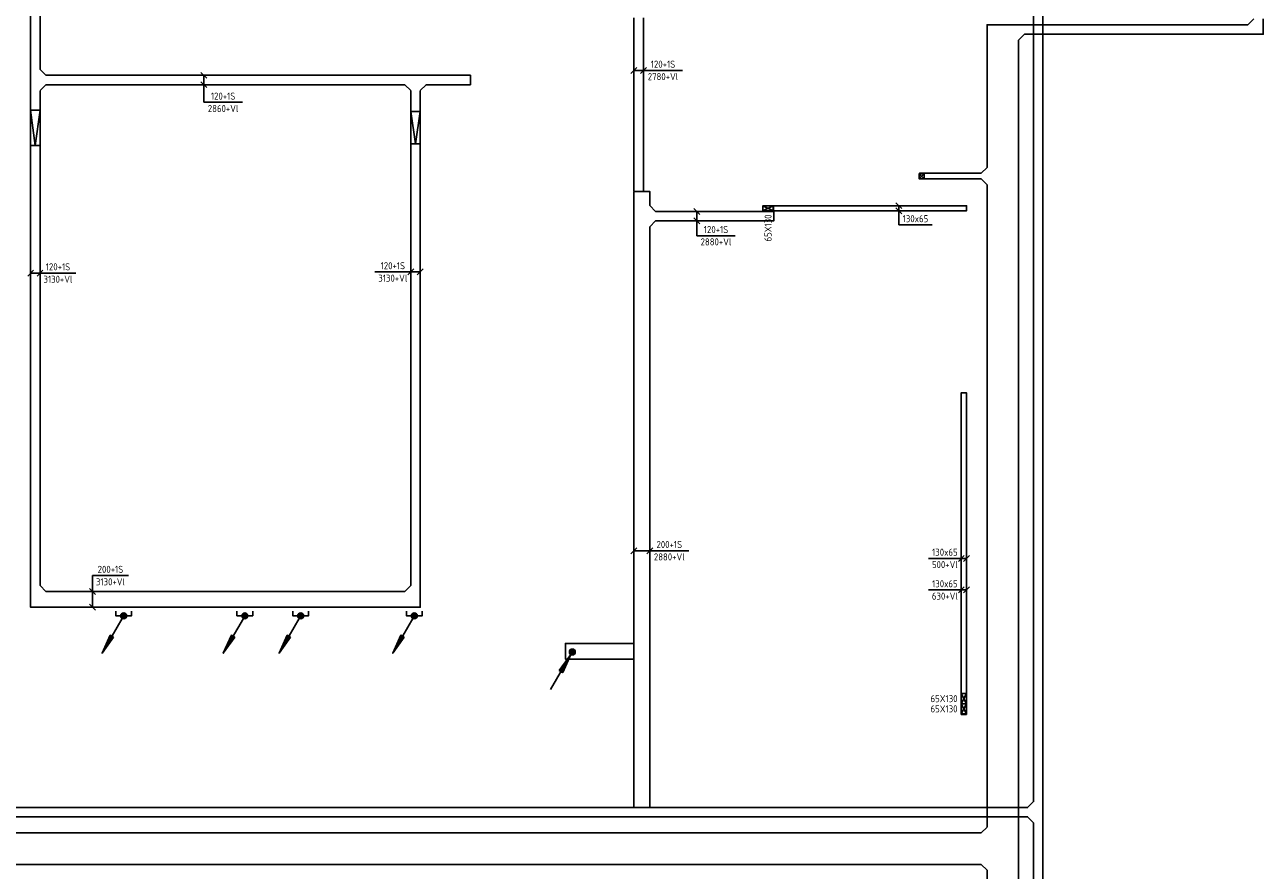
# Model space of a CAD drawing. Header units: millimetres. Extents: x 85770 to 139927, y 137714 to 175725.
# Tile 8 of 12: x 106154 to 121895, y 145681 to 156436. Entities that reach past the tile are written whole.
import ezdxf
from ezdxf.enums import TextEntityAlignment as Align

# ---------------------------------------------------------------- set-up
doc = ezdxf.new("R2010")
doc.units = ezdxf.units.MM
doc.header["$LTSCALE"] = 50
doc.linetypes.add('B-SL0', pattern=[100000000.0, 0, -100000000.0])
doc.layers.get('0').update_dxf_attribs({"linetype": 'CONTINUOUS'})
for name, color, linetype in [('0B_ATTRI_ATTRIB', 2, 'CONTINUOUS'), ('EB61303-_ATTRIB', 2, 'CONTINUOUS'), ('EL61301-_KABELGOOT', 3, 'CONTINUOUS'), ('EL61303-_WANDGOOT', 3, 'CONTINUOUS'), ('EM61301-_BEMATING', 1, 'CONTINUOUS'), ('EM61303-_BEMATING', 1, 'CONTINUOUS'), ('ZUILEN', 3, 'CONTINUOUS')]:
    doc.layers.add(name, color=color, linetype=linetype)
doc.styles.add('1_8', font='iso', dxfattribs={"width": 0.7, "height": 1.8})
doc.styles.add('3_5', font='ISO.shx', dxfattribs={"height": 3.5})
doc.styles.add('NORATT', font='isocp.shx')
doc.styles.add('NORDIM', font='isocp.shx')
doc.styles.get("Standard").update_dxf_attribs({"font": 'SIMPLEX'})

# ---------------------------------------------------------------- blocks, each defined once
blk = doc.blocks.new('KG2CC3')
at = {"color": 0, "linetype": 'B-SL0'}
for p, q in [((60, 135), (-60, 135)), ((135, -60), (135, 60))]:
    blk.add_line(p, q, dxfattribs=at)
at = {"color": 0, "linetype": 'ByBlock'}
for points in [[(135, -60), (-60, -60), (-60, -60), (-60, 135)], [(60, 135), (60, 135), (135, 60), (135, 60)]]:
    blk.add_lwpolyline(points, dxfattribs=at)
at = {"color": 0, "flags": 3}
blk.add_attdef('HULPSTUK', (0, 0, 2700), '', height=1, rotation=270, dxfattribs=at)
blk = doc.blocks.new('EH100005')
at = {"color": 0}
blk.add_lwpolyline([(-1, -0.5), (0, -0.5), (0, 0.5), (-1, 0.5)], dxfattribs=at)
at = {"color": 0, "style": 'NORATT', "flags": 9}
blk.add_attdef('HULPSTUK', text='', height=0.5, dxfattribs=at).set_placement((0, 0), align=Align.MIDDLE)
blk = doc.blocks.new('EH100000')
at = {"color": 0, "linetype": 'ByBlock'}
for p, q in [((1, 0.5), (0, 0.5)), ((1, 0.5, 1), (0, 0.5, 1)), ((0, -0.5, 1), (1, -0.5, 1)), ((1, -0.5), (0, -0.5))]:
    blk.add_line(p, q, dxfattribs=at)
at = {"color": 0, "linetype": 'ByBlock', "invisible_edges": 15}
for points in [[(1, -0.5), (0, -0.5), (0, 0.5), (1, 0.5)], [(0, 0.5), (1, 0.5), (1, 0.5, 1), (0, 0.5, 1)], [(0, -0.5, 1), (1, -0.5, 1), (1, -0.5), (0, -0.5)]]:
    blk.add_3dface(points, dxfattribs=at)
at = {"color": 0, "style": 'NORATT'}
for tag, flags in [('M_CODE', 8), ('MERK', 9)]:
    blk.add_attdef(tag, text='', height=1.8, rotation=180, dxfattribs=dict(at, flags=flags)).set_placement((0.5, 0), align=Align.MIDDLE_CENTER)
for tag, flags in [('FUNCTIE', 8), ('SCHOT', 9)]:
    blk.add_attdef(tag, text='', height=1.8, dxfattribs=dict(at, flags=flags)).set_placement((0.5, 0), align=Align.MIDDLE_CENTER)
blk = doc.blocks.new('KG3IBI')
at = {"color": 0, "linetype": 'B-SL0'}
for p, q in [((-110, 200), (-110, -200)), ((110, -200), (110, 200)), ((-35, -275), (35, -275))]:
    blk.add_line(p, q, dxfattribs=at)
at = {"color": 0, "linetype": 'ByBlock'}
for points in [[(-110, 200), (0, 200), (0, 200), (110, 200)], [(-35, -275), (-35, -275), (-110, -200), (-110, -200)], [(110, -200), (110, -200), (35, -275), (35, -275)]]:
    blk.add_lwpolyline(points, dxfattribs=at)
at = {"color": 0, "flags": 3}
blk.add_attdef('HULPSTUK', (0, 0), '', height=1, rotation=90, dxfattribs=at)
blk = doc.blocks.new('KG2IC1')
at = {"color": 0, "linetype": 'B-SL0'}
for p, q in [((60, 275), (-60, 275)), ((135, -200), (135, 200))]:
    blk.add_line(p, q, dxfattribs=at)
at = {"color": 0, "linetype": 'ByBlock'}
for points in [[(135, -200), (-60, -200), (-60, -200), (-60, 275)], [(60, 275), (60, 275), (135, 200), (135, 200)]]:
    blk.add_lwpolyline(points, dxfattribs=at)
at = {"color": 0, "flags": 3}
blk.add_attdef('HULPSTUK', (0, 0), '', height=1, rotation=90, dxfattribs=at)
blk = doc.blocks.new('KG3CCC')
at = {"color": 0, "linetype": 'B-SL0'}
for p, q in [((-135, 60), (-135, -60)), ((135, -60), (135, 60)), ((-60, -135), (60, -135))]:
    blk.add_line(p, q, dxfattribs=at)
at = {"color": 0, "linetype": 'ByBlock'}
for points in [[(-135, 60), (0, 60), (0, 60), (135, 60)], [(-60, -135), (-60, -135), (-135, -60), (-135, -60)], [(135, -60), (135, -60), (60, -135), (60, -135)]]:
    blk.add_lwpolyline(points, dxfattribs=at)
at = {"color": 0, "flags": 3}
blk.add_attdef('HULPSTUK', (0, 0), '', height=1, rotation=90, dxfattribs=at)
blk = doc.blocks.new('KG3III')
at = {"color": 0, "linetype": 'B-SL0'}
for p, q in [((-275, 200), (-275, -200)), ((275, -200), (275, 200)), ((-200, -275), (200, -275))]:
    blk.add_line(p, q, dxfattribs=at)
at = {"color": 0, "linetype": 'ByBlock'}
for points in [[(-275, 200), (0, 200), (0, 200), (275, 200)], [(-200, -275), (-200, -275), (-275, -200), (-275, -200)], [(275, -200), (275, -200), (200, -275), (200, -275)]]:
    blk.add_lwpolyline(points, dxfattribs=at)
at = {"color": 0, "flags": 3}
blk.add_attdef('HULPSTUK', (0, 0), '', height=1, rotation=90, dxfattribs=at)
blk = doc.blocks.new('ZUIL')
at = {"layer": 'ZUILEN'}
for p, q in [((125, 0), (0, -130)), ((125, -130), (0, 0))]:
    blk.add_line(p, q, dxfattribs=at)
blk.add_lwpolyline([(0, 0), (125, 0), (125, -130), (0, -130)], close=True, dxfattribs=at)
at = {"style": '1_8', "flags": 8}
blk.add_attdef('M_CODE', text='', height=1.8, dxfattribs=at).set_placement((0, 0), align=Align.MIDDLE_CENTER)
blk = doc.blocks.new('*U95')
for p, q in [((211, 0), (211, 427)), ((-70, -38), (5, 38)), ((-32, 0), (211, 0)), ((-5, -38), (70, 38)), ((211, 0), (211, 0))]:
    blk.add_line(p, q)
at = {"color": 1, "style": 'NORDIM'}
blk.add_text('130x65', height=90, rotation=90, dxfattribs=at).set_placement((133, 213), align=Align.MIDDLE)
blk = doc.blocks.new('EH100002')
at = {"color": 0}
for p, q in [((0.5, 0.5, 1), (-0.5, -0.5, 1)), ((-0.5, 0.5, 1), (0.5, -0.5, 1))]:
    blk.add_line(p, q, dxfattribs=at)
blk.add_lwpolyline([(-0.5, -0.5), (0.5, -0.5), (0.5, 0.5), (-0.5, 0.5)], close=True, dxfattribs=at)
at = {"color": 0, "style": 'NORATT'}
for tag, flags, p in [('HULPSTUK', 9, (0, 0)), ('FUNCTIE', 9, (0, -0.08, 1)), ('SCHOT', 9, (0, -0.04, 1)), ('CODE', 8, (0, -2, 1))]:
    blk.add_attdef(tag, text='', height=0.01, dxfattribs=dict(at, flags=flags)).set_placement(p, align=Align.MIDDLE_CENTER)
blk = doc.blocks.new('*U96')
for p, q in [((-98, -38), (-22, 38)), ((-60, 0), (60, 0)), ((22, -38), (98, 38)), ((60, 0), (60, 0)), ((60, 0), (557, 0))]:
    blk.add_line(p, q)
at = {"color": 1, "style": 'NORDIM'}
for s, p in [('120+1S', (309, 79)), ('2780+Vl', (309, -79))]:
    blk.add_text(s, height=90, dxfattribs=at).set_placement(p, align=Align.MIDDLE)
blk = doc.blocks.new('*U97')
for p, q in [((-138, -38), (-62, 38)), ((-100, 0), (100, 0)), ((62, -38), (138, 38)), ((100, 0), (100, 0)), ((100, 0), (597, 0))]:
    blk.add_line(p, q)
at = {"color": 1, "style": 'NORDIM'}
for s, p in [('200+1S', (349, 79)), ('2880+Vl', (349, -79))]:
    blk.add_text(s, height=90, dxfattribs=at).set_placement(p, align=Align.MIDDLE)
blk = doc.blocks.new('EH113-120-120-120-000-060')
at = {"color": 0, "linetype": 'ByBlock'}
for points in [[(-135, 60), (0, 60), (0, 60), (135, 60)], [(-60, -135), (-60, -135), (-135, -60), (-135, -60)], [(135, -60), (135, -60), (60, -135), (60, -135)]]:
    blk.add_lwpolyline(points, dxfattribs=at)
at = {"invisible_edges": 15}
for points in [[(-135, 60), (-135, -60), (-135, -60), (0, 60)], [(-135, -60), (0, 60), (0, 60), (-60, -135)], [(60, -135), (-60, -135), (0, 60), (135, -60)], [(0, 60), (135, -60), (135, -60), (135, 60)], [(-60, -135), (60, -135), (60, -135), (-60, -135)]]:
    blk.add_3dface(points, dxfattribs=at)
at = {"color": 0, "style": 'NORATT', "flags": 1}
blk.add_attdef('HULPSTUK', (0, 0, 2560), '', height=1, rotation=360, dxfattribs=at)
blk = doc.blocks.new('EH100001')
at = {"linetype": 'ByBlock'}
for p, q in [((1, 0.5, 1), (0, 0.5, 1)), ((0, -0.5, 1), (1, -0.5, 1))]:
    blk.add_line(p, q, dxfattribs=at)
blk.add_lwpolyline([(0, -0.5), (1, 0), (0, 0.5)], dxfattribs=at)
blk.add_lwpolyline([(1, -0.5), (0, -0.5), (0, 0.5), (1, 0.5)], close=True, dxfattribs=at)
at = {"linetype": 'ByBlock', "invisible_edges": 15}
for points in [[(1, -0.5), (0, -0.5), (0, 0.5), (1, 0.5)], [(0, 0.5), (1, 0.5), (1, 0.5, 1), (0, 0.5, 1)], [(0, -0.5, 1), (1, -0.5, 1), (1, -0.5), (0, -0.5)]]:
    blk.add_3dface(points, dxfattribs=at)
at = {"color": 7, "style": 'NORATT', "flags": 9}
blk.add_attdef('HULPSTUK', text='', height=1.8, dxfattribs=at).set_placement((0.5, 0), align=Align.MIDDLE_CENTER)
at = {"style": 'NORATT'}
for tag, flags in [('FUNCTIE', 8), ('M_CODE', 8), ('SCHOT', 9)]:
    blk.add_attdef(tag, text='', height=1.8, dxfattribs=dict(at, flags=flags)).set_placement((0.5, 0), align=Align.MIDDLE_CENTER)
blk = doc.blocks.new('*U100')
for p, q in [((-97, -38), (-22, 38)), ((-60, 0), (60, 0)), ((22, -38), (97, 38)), ((60, 0), (60, 0)), ((60, 0), (516, 0))]:
    blk.add_line(p, q)
at = {"color": 1, "style": 'NORDIM'}
for s, p in [('120+1S', (288, 79)), ('3130+Vl', (288, -79))]:
    blk.add_text(s, height=90, dxfattribs=at).set_placement(p, align=Align.MIDDLE)
blk = doc.blocks.new('*U101')
for p, q in [((-98, -38), (-22, 38)), ((-60, 0), (60, 0)), ((22, -38), (98, 38)), ((60, 0), (60, 0)), ((60, 0), (516, 0))]:
    blk.add_line(p, q)
at = {"color": 1, "style": 'NORDIM'}
for s, p in [('3130+Vl', (288, 79)), ('120+1S', (288, -79))]:
    blk.add_text(s, height=90, rotation=180, dxfattribs=at).set_placement(p, align=Align.MIDDLE)
blk = doc.blocks.new('*U102')
for p, q in [((284, 0), (284, 489)), ((-97, -38), (-22, 38)), ((-60, 0), (284, 0)), ((22, -38), (97, 38)), ((284, 0), (284, 0))]:
    blk.add_line(p, q)
at = {"color": 1, "style": 'NORDIM'}
for s, p in [('120+1S', (205, 244)), ('2860+Vl', (363, 244))]:
    blk.add_text(s, height=90, rotation=90, dxfattribs=at).set_placement(p, align=Align.MIDDLE)
blk = doc.blocks.new('*U103')
for p, q in [((-70, -38), (5, 38)), ((-32, 0), (32, 0)), ((-5, -38), (70, 38)), ((32, 0), (32, 0)), ((32, 0), (450, 0))]:
    blk.add_line(p, q)
at = {"color": 1, "style": 'NORDIM'}
for s, p in [('630+Vl', (241, 79)), ('130x65', (241, -79))]:
    blk.add_text(s, height=90, rotation=180, dxfattribs=at).set_placement(p, align=Align.MIDDLE)
blk = doc.blocks.new('*U104')
for p, q in [((-70, -38), (5, 38)), ((-32, 0), (32, 0)), ((-5, -38), (70, 38)), ((32, 0), (32, 0)), ((32, 0), (450, 0))]:
    blk.add_line(p, q)
at = {"color": 1, "style": 'NORDIM'}
for s, p in [('500+Vl', (241, 79)), ('130x65', (241, -79))]:
    blk.add_text(s, height=90, rotation=180, dxfattribs=at).set_placement(p, align=Align.MIDDLE)
blk = doc.blocks.new('EH113-200-120-200-000-060')
at = {"color": 0, "linetype": 'ByBlock'}
for points in [[(-135, 100), (0, 100), (0, 100), (135, 100)], [(-60, -175), (-60, -175), (-135, -100), (-135, -100)], [(135, -100), (135, -100), (60, -175), (60, -175)]]:
    blk.add_lwpolyline(points, dxfattribs=at)
at = {"invisible_edges": 15}
for points in [[(-135, 100), (-135, -100), (-135, -100), (0, 100)], [(-135, -100), (0, 100), (0, 100), (-60, -175)], [(60, -175), (-60, -175), (0, 100), (135, -100)], [(0, 100), (135, -100), (135, -100), (135, 100)], [(-60, -175), (60, -175), (60, -175), (-60, -175)]]:
    blk.add_3dface(points, dxfattribs=at)
at = {"color": 0, "style": 'NORATT', "flags": 1}
blk.add_attdef('HULPSTUK', (0, 0, 2880), '', height=1, rotation=270, dxfattribs=at)
blk = doc.blocks.new('*U105')
for p, q in [((248, 0), (248, 489)), ((-98, -38), (-22, 38)), ((-60, 0), (248, 0)), ((22, -38), (98, 38)), ((248, 0), (248, 0))]:
    blk.add_line(p, q)
at = {"color": 1, "style": 'NORDIM'}
for s, p in [('120+1S', (169, 244)), ('2880+Vl', (326, 244))]:
    blk.add_text(s, height=90, rotation=90, dxfattribs=at).set_placement(p, align=Align.MIDDLE)
blk = doc.blocks.new('*U106')
for p, q in [((-138, -38), (-62, 38)), ((-100, 0), (303, 0)), ((62, -38), (138, 38)), ((303, 0), (303, 0)), ((303, 0), (303, -456))]:
    blk.add_line(p, q)
at = {"color": 1, "style": 'NORDIM'}
for s, p in [('3130+Vl', (224, -228)), ('200+1S', (382, -228))]:
    blk.add_text(s, height=90, rotation=270, dxfattribs=at).set_placement(p, align=Align.MIDDLE)
blk = doc.blocks.new('EH112-200-120-000-000-060')
at = {"color": 0, "linetype": 'ByBlock'}
for points in [[(-60, -175), (-60, 100), (-60, 100), (135, 100)], [(135, -100), (135, -100), (60, -175), (60, -175)]]:
    blk.add_lwpolyline(points, dxfattribs=at)
at = {"invisible_edges": 15}
for points in [[(60, -175), (-60, -175), (-60, 100), (60, -175)], [(-60, 100), (60, -175), (135, -100), (-60, 100)], [(135, -100), (-60, 100), (135, 100), (135, -100)]]:
    blk.add_3dface(points, dxfattribs=at)
at = {"color": 0, "style": 'NORATT', "flags": 1}
blk.add_attdef('HULPSTUK', (0, 0, 3130), '', height=1, rotation=180, dxfattribs=at)
blk = doc.blocks.new('ES111251')
at = {"color": 0}
for p, q in [((0.73, 0.15), (-0.73, 0.15)), ((0.6, 0.45), (-0.6, 0.45)), ((-5.5, -9.53), (-0.38, -0.65)), ((0.73, -0.15), (-0.73, -0.15)), ((0.6, -0.45), (-0.6, -0.45))]:
    blk.add_line(p, q, dxfattribs=at)
for points in [[(-3.31, -4.73), (-0.38, -0.65), (-2.44, -5.23)], [(-2.66, -5.1), (-1.25, -2.17), (-3.09, -4.85)]]:
    blk.add_lwpolyline(points, close=True, dxfattribs=at)
blk.add_circle((0, 0), 0.75, dxfattribs=at)
blk = doc.blocks.new('ES111202')
at = {"color": 0}
for p, q in [((-0.73, 0.15), (0.73, 0.15)), ((-0.6, 0.45), (0.6, 0.45)), ((-0.38, -0.65), (-5.5, -9.53)), ((-0.73, -0.15), (0.73, -0.15)), ((-0.6, -0.45), (0.6, -0.45))]:
    blk.add_line(p, q, dxfattribs=at)
for points in [[(-2.57, -5.45), (-5.5, -9.53), (-3.43, -4.95)], [(-3.22, -5.07), (-4.62, -8.01), (-2.78, -5.32)]]:
    blk.add_lwpolyline(points, close=True, dxfattribs=at)
blk.add_circle((0, 0), 0.75, dxfattribs=at)
for tag, height, style, flags, p in [('GROEPI', 1.8, '1_8', 9, (0, 9.5)), ('CODE', 3.5, '3_5', 8, (0, 4.5)), ('GROEP', 1.8, '1_8', 8, (0, 7.5)), ('M_CODE', 1.8, '1_8', 9, (0, 0)), ('KAST', 1.8, '1_8', 9, (0, -3.5)), ('VERMOGEN', 1.8, '1_8', 9, (0, -5.5)), ('VERMOGENI', 1.8, '1_8', 9, (0, -9.5)), ('DOEL', 1.8, '1_8', 9, (0, -7.5)), ('DOELI', 1.8, '1_8', 9, (0, -11.5))]:
    blk.add_attdef(tag, text='', height=height, dxfattribs=dict(style=style, flags=flags)).set_placement(p, align=Align.MIDDLE_CENTER)
blk = doc.blocks.new('EH112-120-200-000-000-060')
at = {"color": 0, "linetype": 'ByBlock'}
for points in [[(-100, -135), (-100, 60), (-100, 60), (175, 60)], [(175, -60), (175, -60), (100, -135), (100, -135)]]:
    blk.add_lwpolyline(points, dxfattribs=at)
at = {"invisible_edges": 15}
for points in [[(100, -135), (-100, -135), (-100, 60), (100, -135)], [(-100, 60), (100, -135), (175, -60), (-100, 60)], [(175, -60), (-100, 60), (175, 60), (175, -60)]]:
    blk.add_3dface(points, dxfattribs=at)
at = {"color": 0, "style": 'NORATT', "flags": 1}
blk.add_attdef('HULPSTUK', (0, 0, 3130), '', height=1, rotation=270, dxfattribs=at)

msp = doc.modelspace()

# ---------------------------------------------------------------- block references
at = {"layer": '0B_ATTRI_ATTRIB', "xscale": 0.5, "yscale": 0.5, "zscale": 0.5}
msp.add_blockref('ZUIL', (117524, 154540), dxfattribs=at)
at = {"layer": 'EL61301-_KABELGOOT', "zscale": 60}
for name, p, xscale, yscale, rotation in [('EH100000', (119036, 146554, 2700), 11292.37752719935, 119.9999999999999, 90), ('EH100000', (106288, 155868, 2860), 827.1943195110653, 119.9999999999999, 90), ('EH100000', (113957, 156524, 2780), 2201.181697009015, 120, 270), ('EH100000', (118585, 156240, 2700), 1619.370091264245, 400, 270), ('EH100000', (110985, 155733, 2860), 4562.242668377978, 119.9999999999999, 179.9999999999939), ('EH100000', (106288, 155351, 2860), 246, 120, 90), ('EH100000', (111120, 155333, 2860), 264, 120, 90), ('EH100000', (106288, 149302, 3130), 5599.112196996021, 119.9999999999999, 90), ('EH100000', (111120, 149302, 3130), 5620.123728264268, 120, 90), ('EH100005', (117525, 154511, 2700), 60, 70, 180), ('EH100000', (118310, 154511, 2700), 785.6463163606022, 70, 180), ('EH100000', (113997, 154135, 2880), 181.7883311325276, 200, 90), ('EH100005', (113997, 154316, 2880), 60, 200, 90), ('EH100000', (118585, 150946, 2700), 3454.565099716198, 400, 90), ('EH100000', (113997, 146479, 2880), 7386.150488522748, 200, 90), ('EH100000', (118585, 150948, 2700), 4716.021128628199, 400, 270), ('EH100005', (107411, 148918, 2880), 60, 200, 270), ('EH100005', (108951, 148918, 2880), 60, 200, 270), ('EH100005', (109661, 148918, 2880), 60, 200, 270), ('EH100005', (111105, 148918, 2880), 60, 200, 270), ('EH100005', (113025, 148467, 2880), 60, 200, 180), ('EH100000', (119036, 145566, 2700), 717.3727284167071, 119.9999999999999, 90), ('EH100000', (118585, 145157, 2700), 524.8044340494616, 400, 90)]:
    msp.add_blockref(name, p, dxfattribs=dict(at, xscale=xscale, yscale=yscale, rotation=rotation))
at = {"layer": 'EL61301-_KABELGOOT'}
for name, p, rotation in [('KG2CC3', (121835, 156375, 2700), 90), ('KG2IC1', (118585, 156375, 2700), 270), ('KG3CCC', (106288, 155733, 2860), 90), ('KG3IBI', (118585, 154511, 2700), 270), ('EH113-200-120-200-000-060', (113997, 154000, 2880), 90), ('EH112-120-200-000-000-060', (106288, 149127, 3130), 90), ('EH112-200-120-000-000-060', (111120, 149127, 3130), 180), ('KG3CCC', (119036, 146419, 2700), 270), ('KG3III', (118585, 145956, 2700), 270)]:
    msp.add_blockref(name, p, dxfattribs=dict(at, rotation=rotation))
for name, p, xscale, yscale, zscale in [('EH100000', (118860, 156375, 2700), 2840.097255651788, 119.9999999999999, 60), ('EH100000', (111255, 155733, 2860), 563.4581242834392, 119.9999999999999, 60), ('EH100005', (111819, 155733, 2860), 60, 119.9999999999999, 60), ('EH100000', (114172, 154000, 2880), 1501.173217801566, 120, 60), ('EH100005', (115673, 154000, 2880), 60, 120, 60), ('EH100000', (106423, 149127, 3130), 4562.242668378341, 200, 60), ('ES111202', (107411, 148918, 2880), 50, 50, 50), ('ES111202', (108951, 148918, 2880), 50, 50, 50), ('ES111202', (109661, 148918, 2880), 50, 50, 50), ('ES111202', (111105, 148918, 2880), 50, 50, 50), ('ES111251', (113113, 148457, 2880), 50, 50, 50), ('EH100000', (113025, 148467, 2880), 872.1601155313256, 200, 60), ('EH100000', (92262, 146419, 2700), 26639.4848526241, 119.9999999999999, 60), ('EH100000', (103533, 145956, 2700), 14777.29179454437, 400, 60)]:
    msp.add_blockref(name, p, dxfattribs=dict(at, xscale=xscale, yscale=yscale, zscale=zscale))
msp.add_blockref('EH113-120-120-120-000-060', (111120, 155733, 2860), dxfattribs=at)
at = {"layer": 'EL61301-_KABELGOOT', "extrusion": (0, 0.51493, 0.857232), "xscale": 524.3433427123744, "yscale": 120, "zscale": 60.00000000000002, "rotation": 90}
msp.add_blockref('EH100001', (-106288, -131699, 82447), dxfattribs=at)
at = {"layer": 'EL61301-_KABELGOOT', "extrusion": (0, 0.549541, 0.835466), "xscale": 491.3187413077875, "yscale": 120.0000000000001, "zscale": 59.99999999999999, "rotation": 90}
msp.add_blockref('EH100001', (-111120, -128204, 87751), dxfattribs=at)
at = {"layer": 'EL61303-_WANDGOOT'}
ref = msp.add_blockref('EH100002', (115602, 154102), dxfattribs=dict(at, xscale=65, yscale=130, zscale=2550, rotation=90))
ref.add_attrib('CODE', '65X130', dxfattribs={"layer": 'EB61303-_ATTRIB', "color": 1, "height": 90, "rotation": 90, "style": 'NORATT', "flags": 8}).set_placement((115601, 153851, -2880), align=Align.MIDDLE_CENTER)
at = {"layer": 'EL61303-_WANDGOOT', "color": 3, "yscale": 65}
for name, p, xscale, zscale, rotation in [('EH100005', (115669, 154102), 200.7147810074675, 120, 180), ('EH100000', (118125, 154102), 2372.353053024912, 130, 180), ('EH100000', (118090, 151754), 4090.303649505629, 130, 270), ('EH100000', (118090, 151754), 4090.303649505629, 130, 270), ('EH100005', (118090, 147663), 120, 120, 270), ('EH100005', (118090, 147663), 120, 120, 270)]:
    msp.add_blockref(name, p, dxfattribs=dict(at, xscale=xscale, zscale=zscale, rotation=rotation))
at = {"layer": 'EL61303-_WANDGOOT', "xscale": 130, "yscale": 65, "zscale": 130}
msp.add_blockref('EH100005', (118125, 154102), dxfattribs=at)
at = {"layer": 'EL61303-_WANDGOOT', "xscale": 130, "yscale": 65, "zscale": 130, "rotation": 90}
msp.add_blockref('EH100005', (118090, 151754), dxfattribs=at)
msp.add_blockref('EH100005', (118090, 151754), dxfattribs=at)
at = {"layer": 'EL61303-_WANDGOOT'}
ref = msp.add_blockref('EH100002', (118090, 147864), dxfattribs=dict(at, xscale=65, yscale=130, zscale=2550))
ref.add_attrib('CODE', '65X130', dxfattribs={"layer": 'EB61303-_ATTRIB', "color": 1, "height": 90, "style": 'NORATT', "flags": 8}).set_placement((117838, 147864, -2880), align=Align.MIDDLE_CENTER)
ref = msp.add_blockref('EH100002', (118090, 147734), dxfattribs=dict(at, xscale=65, yscale=130, zscale=2550))
ref.add_attrib('CODE', '65X130', dxfattribs={"layer": 'EB61303-_ATTRIB', "color": 1, "height": 90, "style": 'NORATT', "flags": 8}).set_placement((117838, 147734, -2880), align=Align.MIDDLE_CENTER)
at = {"layer": 'EM61301-_BEMATING'}
for name, p in [('*U96', (113957, 155855, 2780)), ('*U100', (106288, 153278, 3130)), ('*U97', (113997, 149746, 2880))]:
    msp.add_blockref(name, p, dxfattribs=at)
for name, p, rotation in [('*U102', (108431, 155733, 2860), 270), ('*U105', (114696, 154000, 2880), 270), ('*U101', (111120, 153292, 3130), 180), ('*U106', (107015, 149127, 3130), 90)]:
    msp.add_blockref(name, p, dxfattribs=dict(at, rotation=rotation))
at = {"layer": 'EM61303-_BEMATING'}
for name, p, rotation in [('*U95', (117262, 154102), 270), ('*U104', (118090, 149648), 180), ('*U103', (118090, 149247), 180)]:
    msp.add_blockref(name, p, dxfattribs=dict(at, rotation=rotation))

doc.saveas('drawing.dxf')
